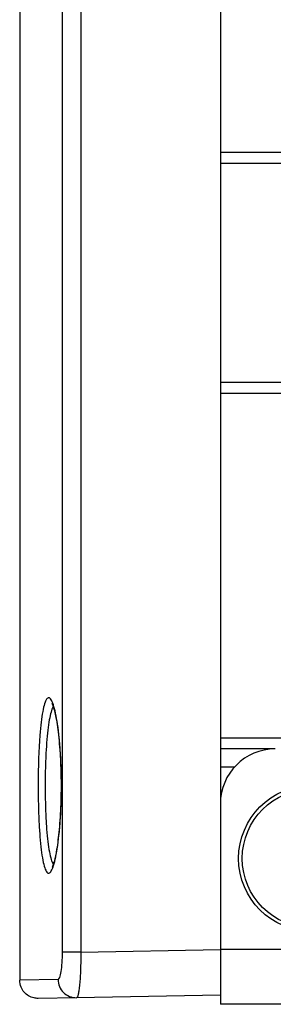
# Model space of a CAD drawing. Header units: inches. Extents: x 0 to 5655, y -2263 to 1330.
# Tile 107 of 231: x 4180.62 to 4187.57, y -695.25 to -668.25. Entities that reach past the tile are written whole.
import ezdxf

# ---------------------------------------------------------------- set-up
doc = ezdxf.new("R2010")
doc.units = ezdxf.units.IN
doc.header["$MEASUREMENT"] = 0
doc.layers.add('可見 (ISO)', color=7, linetype='Continuous', lineweight=25)
doc.layers.add('窄部可見 (ISO)', color=7, linetype='Continuous', lineweight=25)

msp = doc.modelspace()

# ---------------------------------------------------------------- linework, layer by layer
at = {"layer": '可見 (ISO)'}
for p, q in [((4186.121, -652.243), (4186.121, -671.896)), ((4180.621, -663.685), (4180.621, -694.583)), ((4186.121, -671.896), (4186.121, -672.196)), ((4258.121, -671.896), (4186.121, -671.896)), ((4186.121, -672.196), (4186.121, -678.196)), ((4258.121, -672.196), (4186.121, -672.196)), ((4258.121, -678.196), (4186.121, -678.196)), ((4186.121, -678.196), (4186.121, -678.496)), ((4186.121, -678.496), (4186.121, -687.946)), ((4258.121, -678.496), (4186.121, -678.496)), ((4186.121, -687.946), (4186.121, -688.196)), ((4258.121, -687.946), (4186.121, -687.946)), ((4186.121, -688.196), (4186.121, -689.746)), ((4187.621, -688.246), (4186.121, -688.246)), ((4186.503, -688.746), (4186.121, -688.746)), ((4186.121, -689.746), (4186.121, -693.746)), ((4186.121, -693.746), (4186.121, -695.246)), ((4182.178, -695.065), (4181.13, -695.083)), ((4186.121, -694.996), (4182.178, -695.065)), ((4258.121, -695.246), (4186.121, -695.246))]:
    msp.add_line(p, q, dxfattribs=at)
for radius in [2, 1.9]:
    msp.add_circle((4188.621, -691.246), radius, dxfattribs=at)
msp.add_arc((4187.621, -689.746), 1.5, 90, 180, dxfattribs=at)
for points, knots in [([(4181.51, -691.492), (4181.51, -691.492), (4181.51, -691.492), (4181.511, -691.49), (4181.519, -691.478), (4181.541, -691.43), (4181.557, -691.384), (4181.597, -691.241), (4181.621, -691.127), (4181.669, -690.839), (4181.692, -690.654), (4181.731, -690.235), (4181.746, -689.994), (4181.759, -689.626), (4181.761, -689.502), (4181.763, -689.315), (4181.763, -689.252), (4181.762, -689), (4181.758, -688.81), (4181.739, -688.384), (4181.722, -688.148), (4181.68, -687.731), (4181.653, -687.545), (4181.597, -687.246), (4181.565, -687.128), (4181.527, -687.03), (4181.516, -687.009), (4181.511, -687.001), (4181.51, -687.001), (4181.51, -687.001)], [0.0432454, 0.0432454, 0.0432454, 0.0432454, 0.0455676, 0.0455676, 0.0731024, 0.0731024, 0.1141206, 0.1141206, 0.1751792, 0.1751792, 0.2462851, 0.2462851, 0.3221799, 0.3221799, 0.3594796, 0.3594796, 0.3782903, 0.3782903, 0.4350866, 0.4350866, 0.5110755, 0.5110755, 0.5864217, 0.5864217, 0.6609209, 0.6609209, 0.6939612, 0.6939612, 0.7016983, 0.7016983, 0.7016983, 0.7016983]), ([(4181.13, -695.083), (4181.11, -695.084), (4181.091, -695.083), (4181.052, -695.079), (4181.033, -695.076), (4180.962, -695.06), (4180.912, -695.041), (4180.821, -694.987), (4180.78, -694.952), (4180.71, -694.873), (4180.681, -694.827), (4180.635, -694.718), (4180.621, -694.65), (4180.621, -694.583)], [0, 0, 0, 0, 0.00589456, 0.00589456, 0.01170783, 0.01170783, 0.02752417, 0.02752417, 0.04334051, 0.04334051, 0.05915685, 0.05915685, 0.07907165, 0.07907165, 0.07907165, 0.07907165])]:
    msp.add_open_spline(points, degree=3, knots=knots, dxfattribs=at)
at = {"layer": '窄部可見 (ISO)'}
for p, q in [((4181.793, -693.813), (4181.793, -646.229)), ((4182.295, -646.23), (4182.295, -693.813)), ((4182.295, -693.813), (4186.121, -693.746)), ((4258.121, -693.746), (4186.121, -693.746)), ((4182.295, -693.813), (4181.793, -693.813)), ((4181.675, -694.565), (4180.621, -694.583))]:
    msp.add_line(p, q, dxfattribs=at)
msp.add_ellipse((4182.169, -694.565), major_axis=(0.009, -0.5), ratio=0.988483, start_param=4.695137, end_param=6.283185, dxfattribs=at)
for points, knots in [([(4181.757, -689.754), (4181.751, -689.91), (4181.744, -690.06), (4181.724, -690.348), (4181.712, -690.488), (4181.684, -690.747), (4181.668, -690.867), (4181.634, -691.085), (4181.615, -691.184), (4181.557, -691.438), (4181.514, -691.556), (4181.451, -691.64), (4181.43, -691.653), (4181.388, -691.649), (4181.368, -691.632), (4181.329, -691.567), (4181.31, -691.519), (4181.275, -691.395), (4181.259, -691.32), (4181.228, -691.142), (4181.214, -691.039), (4181.189, -690.814), (4181.178, -690.692), (4181.159, -690.425), (4181.151, -690.284), (4181.139, -689.992), (4181.134, -689.838), (4181.128, -689.526), (4181.127, -689.369), (4181.127, -689.054), (4181.129, -688.894), (4181.136, -688.583), (4181.141, -688.43), (4181.155, -688.141), (4181.163, -688.004), (4181.183, -687.744), (4181.195, -687.622), (4181.221, -687.405), (4181.235, -687.307), (4181.267, -687.136), (4181.283, -687.065), (4181.319, -686.95), (4181.338, -686.907), (4181.378, -686.851), (4181.398, -686.839), (4181.44, -686.844), (4181.461, -686.862), (4181.524, -686.961), (4181.567, -687.088), (4181.643, -687.442), (4181.678, -687.673), (4181.717, -688.068), (4181.729, -688.21), (4181.747, -688.503), (4181.754, -688.655), (4181.764, -688.966), (4181.766, -689.126), (4181.765, -689.441), (4181.762, -689.598), (4181.757, -689.754)], [0, 0, 0, 0, 0.00047929, 0.00047929, 0.00095859, 0.00095859, 0.00143788, 0.00143788, 0.00191718, 0.00191718, 0.00287577, 0.00287577, 0.00335506, 0.00335506, 0.00383435, 0.00383435, 0.00431365, 0.00431365, 0.00479294, 0.00479294, 0.00527224, 0.00527224, 0.00575153, 0.00575153, 0.00623083, 0.00623083, 0.00671012, 0.00671012, 0.00718941, 0.00718941, 0.00766871, 0.00766871, 0.008148, 0.008148, 0.0086273, 0.0086273, 0.00910659, 0.00910659, 0.00958589, 0.00958589, 0.01006518, 0.01006518, 0.01054447, 0.01054447, 0.01102377, 0.01102377, 0.01150306, 0.01150306, 0.01246165, 0.01246165, 0.01342024, 0.01342024, 0.01389953, 0.01389953, 0.01437883, 0.01437883, 0.01485812, 0.01485812, 0.01533742, 0.01533742, 0.01533742, 0.01533742]), ([(4181.546, -687.08), (4181.528, -687.106), (4181.51, -687.144), (4181.493, -687.193), (4181.475, -687.245), (4181.458, -687.31), (4181.443, -687.389), (4181.427, -687.467), (4181.412, -687.557), (4181.4, -687.656), (4181.387, -687.756), (4181.375, -687.867), (4181.365, -687.986), (4181.355, -688.106), (4181.347, -688.231), (4181.34, -688.364), (4181.333, -688.496), (4181.328, -688.636), (4181.325, -688.779), (4181.321, -688.921), (4181.319, -689.067), (4181.319, -689.212), (4181.319, -689.357), (4181.32, -689.501), (4181.323, -689.644), (4181.326, -689.786), (4181.331, -689.927), (4181.337, -690.061), (4181.343, -690.195), (4181.351, -690.324), (4181.36, -690.447), (4181.37, -690.569), (4181.381, -690.682), (4181.393, -690.785), (4181.406, -690.888), (4181.42, -690.982), (4181.435, -691.064), (4181.45, -691.146), (4181.466, -691.215), (4181.484, -691.272), (4181.501, -691.329), (4181.52, -691.373), (4181.54, -691.403), (4181.542, -691.406), (4181.544, -691.409), (4181.546, -691.412)], [0.004354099, 0.004354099, 0.004354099, 0.004354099, 0.004761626, 0.004761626, 0.004761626, 0.005194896, 0.005194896, 0.005194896, 0.005628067, 0.005628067, 0.005628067, 0.006061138, 0.006061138, 0.006061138, 0.006494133, 0.006494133, 0.006494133, 0.00692706, 0.00692706, 0.00692706, 0.007359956, 0.007359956, 0.007359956, 0.007792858, 0.007792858, 0.007792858, 0.008225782, 0.008225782, 0.008225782, 0.008658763, 0.008658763, 0.008658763, 0.009091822, 0.009091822, 0.009091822, 0.009524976, 0.009524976, 0.009524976, 0.009958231, 0.009958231, 0.009958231, 0.010391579, 0.010391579, 0.010391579, 0.010438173, 0.010438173, 0.010438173, 0.010438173]), ([(4181.675, -694.565), (4181.69, -694.565), (4181.705, -694.545), (4181.719, -694.508), (4181.733, -694.471), (4181.746, -694.415), (4181.757, -694.346), (4181.779, -694.208), (4181.793, -694.013), (4181.793, -693.813)], [0, 0, 0, 0, 0.000295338, 0.000295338, 0.000295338, 0.000590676, 0.000590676, 0.000590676, 0.001181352, 0.001181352, 0.001181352, 0.001181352]), ([(4182.295, -693.813), (4182.296, -693.979), (4182.294, -694.143), (4182.283, -694.444), (4182.275, -694.583), (4182.258, -694.756), (4182.252, -694.809), (4182.239, -694.9), (4182.232, -694.938), (4182.21, -695.032), (4182.194, -695.065), (4182.178, -695.065)], [0, 0, 0, 0, 0.000493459, 0.000493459, 0.000986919, 0.000986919, 0.001233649, 0.001233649, 0.001480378, 0.001480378, 0.001973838, 0.001973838, 0.001973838, 0.001973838])]:
    msp.add_open_spline(points, degree=3, knots=knots, dxfattribs=at)
msp.add_rational_spline([(4181.757, -689.754), (4181.754, -689.751), (4181.754, -689.747)], [0.999999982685, 0.964923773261, 0.937165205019], degree=2, dxfattribs=at)

doc.saveas('drawing.dxf')
